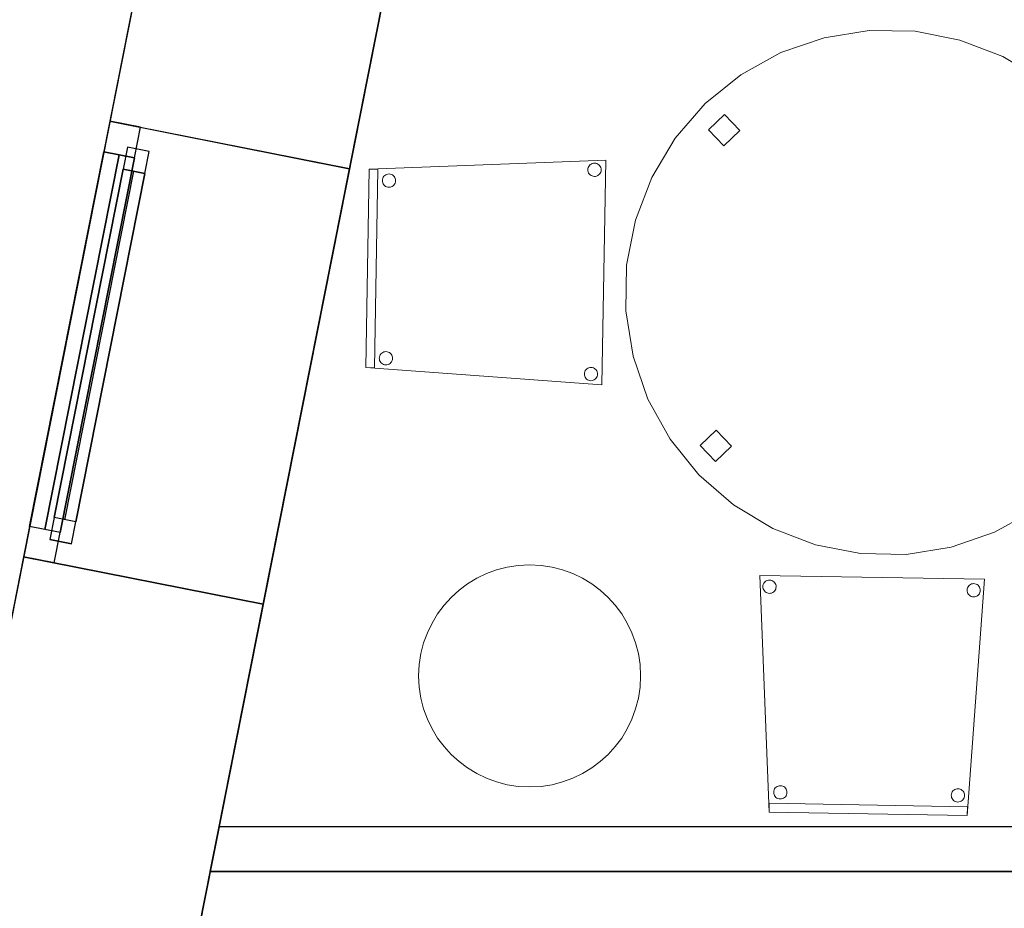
# Model space of a CAD drawing. Header units: metres. Extents: x 397.7 to 427.5, y 12.7 to 28.4.
# Tile 5 of 74: x 399.9 to 402.1, y 23.3 to 25.3. Entities that reach past the tile are written whole.
import ezdxf

# ---------------------------------------------------------------- set-up
doc = ezdxf.new("R2010")
doc.units = ezdxf.units.M
doc.layers.add('01_CARPINTERIA', color=5, linetype='Continuous', lineweight=25, true_color=0x0000ff)
doc.layers.add('01_SUELOS', color=7, linetype='Continuous', lineweight=25, true_color=0x007f00)
for name, color, linetype, lineweight in [('02_MOBILIARIO', 7, 'Continuous', 18), ('A-COLS-____-MCUT', 7, 'Continuous', 18), ('A-COLS-____-OTLN', 7, 'Continuous', 18), ('A-DETL-____-MBND', 7, 'Continuous', 18), ('A-GENM-____-OTLN', 7, 'Continuous', 18), ('A-WALL-____-MCUT', 7, 'Continuous', 25), ('A-WALL-____-OTLN', 7, 'Continuous', 25)]:
    doc.layers.add(name, color=color, linetype=linetype, lineweight=lineweight)

# ---------------------------------------------------------------- blocks, each defined once
blk = doc.blocks.new('Forma directa - LONDR55-XX_ZZ-ARQ-CAA-M3D-Londres55-152687-05_PCI_P2')
at = {"layer": '01_CARPINTERIA', "color": 161, "true_color": 0xaaaaff}
for p, q in [((0.1, 0.1), (0.05, 0.1)), ((0.05, 0.1), (0.05, 0.05)), ((0.1, 0.1), (0.05, 0.1)), ((0.05, 0.1), (0.05, 0.05)), ((0.1, 0.05), (0.1, 0.1)), ((0.1, 0.1), (0.1, 0.05)), ((0.1, 0.1), (0.9, 0.1)), ((0.9, 0.1), (0.1, 0.1)), ((0.1, 0.1), (0.1, 0.05)), ((0.1, 0.05), (0.1, 0.1)), ((0.95, 0.1), (0.9, 0.1)), ((0.9, 0.1), (0.9, 0.05)), ((0.95, 0.1), (0.9, 0.1)), ((0.9, 0.1), (0.9, 0.05)), ((0.9, 0.1), (0.9, 0.05)), ((0.9, 0.1), (0.9, 0.05)), ((0.95, 0.05), (0.95, 0.1)), ((0.95, 0.1), (0.95, 0.05)), ((0.07, 0.07), (0, 0.07)), ((0, 0.07), (0, 0)), ((0.07, 0.07), (0, 0.07)), ((0, 0.07), (0, 0)), ((0.07, 0.07), (0.93, 0.07)), ((0.93, 0.07), (0.07, 0.07)), ((0.07, 0.07), (0.07, 0)), ((0.07, 0), (0.07, 0.07)), ((0.07, 0), (0.07, 0.07)), ((0.07, 0.07), (0.07, 0)), ((0.9, 0.075), (0.1, 0.075)), ((0.9, 0.075), (0.1, 0.075)), ((0.93, 0.07), (0.93, 0)), ((0.93, 0.07), (0.93, 0)), ((1, 0.07), (0.93, 0.07)), ((0.93, 0.07), (0.93, 0)), ((1, 0.07), (0.93, 0.07)), ((0.93, 0.07), (0.93, 0)), ((1, 0), (1, 0.07)), ((1, 0.07), (1, 0)), ((0.05, 0.05), (0.1, 0.05)), ((0.05, 0.05), (0.1, 0.05)), ((0.1, 0.05), (0.9, 0.05)), ((0.9, 0.05), (0.1, 0.05)), ((0.9, 0.05), (0.95, 0.05)), ((0.9, 0.05), (0.95, 0.05)), ((0.93, 0.035), (0.07, 0.035)), ((0.07, 0.035), (0.93, 0.035)), ((0, 0), (0.07, 0)), ((0, 0), (0.07, 0)), ((0.07, 0), (0.93, 0)), ((0.93, 0), (0.07, 0)), ((0.93, 0), (1, 0)), ((0.93, 0), (1, 0))]:
    blk.add_line(p, q, dxfattribs=at)
blk = doc.blocks.new('Forma directa - Finestra P2-152688-05_PCI_P2')
at = {"xscale": 1.000000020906, "yscale": 1.000000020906, "zscale": 1.000000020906}
blk.add_blockref('Forma directa - LONDR55-XX_ZZ-ARQ-CAA-M3D-Londres55-152687-05_PCI_P2', (0, 0), dxfattribs=at)
blk = doc.blocks.new('Family - Cadira confident_P2-152789-05_PCI_P2')
at = {"layer": 'A-DETL-____-MBND', "color": 253, "true_color": 0xaaaaaa}
for p, q in [((0.0209, 0.0076), (0, 0.5407)), ((0, 0.5407), (0.5064, 0.532)), ((0.5064, 0.532), (0, 0.5407)), ((0, 0.5407), (0.0209, 0.0076)), ((0.0069, 0.5155), (0.0072, 0.518)), ((0.0072, 0.518), (0.0069, 0.5155)), ((0.0071, 0.5129), (0.0069, 0.5155)), ((0.0069, 0.5155), (0.0071, 0.5129)), ((0.0077, 0.5103), (0.0071, 0.5129)), ((0.0071, 0.5129), (0.0077, 0.5103)), ((0.0072, 0.518), (0.0079, 0.5206)), ((0.0079, 0.5206), (0.0072, 0.518)), ((0.0088, 0.508), (0.0077, 0.5103)), ((0.0077, 0.5103), (0.0088, 0.508)), ((0.0079, 0.5206), (0.009, 0.5229)), ((0.009, 0.5229), (0.0079, 0.5206)), ((0.009, 0.5229), (0.0106, 0.525)), ((0.0106, 0.525), (0.009, 0.5229)), ((0.0106, 0.525), (0.0125, 0.5268)), ((0.0125, 0.5268), (0.0106, 0.525)), ((0.0125, 0.5268), (0.0146, 0.5283)), ((0.0146, 0.5283), (0.0125, 0.5268)), ((0.0146, 0.5283), (0.017, 0.5293)), ((0.017, 0.5293), (0.0146, 0.5283)), ((0.017, 0.5293), (0.0195, 0.53)), ((0.0195, 0.53), (0.017, 0.5293)), ((0.0195, 0.53), (0.0221, 0.5301)), ((0.0221, 0.5301), (0.0195, 0.53)), ((0.0221, 0.5301), (0.0247, 0.5299)), ((0.0247, 0.5299), (0.0221, 0.5301)), ((0.0247, 0.5299), (0.0272, 0.5292)), ((0.0272, 0.5292), (0.0247, 0.5299)), ((0.0272, 0.5292), (0.0295, 0.528)), ((0.0295, 0.528), (0.0272, 0.5292)), ((0.0295, 0.528), (0.0317, 0.5265)), ((0.0317, 0.5265), (0.0295, 0.528)), ((0.0317, 0.5265), (0.0335, 0.5246)), ((0.0335, 0.5246), (0.0317, 0.5265)), ((0.0335, 0.5246), (0.0349, 0.5224)), ((0.0349, 0.5224), (0.0335, 0.5246)), ((0.0349, 0.5224), (0.036, 0.5201)), ((0.036, 0.5201), (0.0349, 0.5224)), ((0.0365, 0.5124), (0.0358, 0.5099)), ((0.0358, 0.5099), (0.0365, 0.5124)), ((0.036, 0.5201), (0.0366, 0.5175)), ((0.0366, 0.5175), (0.036, 0.5201)), ((0.0368, 0.5149), (0.0365, 0.5124)), ((0.0365, 0.5124), (0.0368, 0.5149)), ((0.0366, 0.5175), (0.0368, 0.5149)), ((0.0368, 0.5149), (0.0366, 0.5175)), ((0.4669, 0.5076), (0.4671, 0.5102)), ((0.4671, 0.5102), (0.4669, 0.5076)), ((0.4671, 0.5102), (0.4678, 0.5127)), ((0.4678, 0.5127), (0.4671, 0.5102)), ((0.5064, 0.532), (0.4673, 0)), ((0.4673, 0), (0.5064, 0.532)), ((0.4678, 0.5127), (0.469, 0.515)), ((0.469, 0.515), (0.4678, 0.5127)), ((0.469, 0.515), (0.4705, 0.5171)), ((0.4705, 0.5171), (0.469, 0.515)), ((0.4705, 0.5171), (0.4724, 0.5189)), ((0.4724, 0.5189), (0.4705, 0.5171)), ((0.4724, 0.5189), (0.4745, 0.5204)), ((0.4745, 0.5204), (0.4724, 0.5189)), ((0.4745, 0.5204), (0.4769, 0.5215)), ((0.4769, 0.5215), (0.4745, 0.5204)), ((0.4769, 0.5215), (0.4794, 0.5221)), ((0.4794, 0.5221), (0.4769, 0.5215)), ((0.4794, 0.5221), (0.482, 0.5223)), ((0.482, 0.5223), (0.4794, 0.5221)), ((0.482, 0.5223), (0.4846, 0.522)), ((0.4846, 0.522), (0.482, 0.5223)), ((0.4846, 0.522), (0.4871, 0.5213)), ((0.4871, 0.5213), (0.4846, 0.522)), ((0.4871, 0.5213), (0.4895, 0.5201)), ((0.4895, 0.5201), (0.4871, 0.5213)), ((0.4895, 0.5201), (0.4916, 0.5186)), ((0.4916, 0.5186), (0.4895, 0.5201)), ((0.4916, 0.5186), (0.4934, 0.5167)), ((0.4934, 0.5167), (0.4916, 0.5186)), ((0.4934, 0.5167), (0.4949, 0.5146)), ((0.4949, 0.5146), (0.4934, 0.5167)), ((0.4949, 0.5146), (0.4959, 0.5122)), ((0.4959, 0.5122), (0.4949, 0.5146)), ((0.4959, 0.5122), (0.4965, 0.5097)), ((0.4965, 0.5097), (0.4959, 0.5122)), ((0.0103, 0.5058), (0.0088, 0.508)), ((0.0088, 0.508), (0.0103, 0.5058)), ((0.0121, 0.5039), (0.0103, 0.5058)), ((0.0103, 0.5058), (0.0121, 0.5039)), ((0.0142, 0.5024), (0.0121, 0.5039)), ((0.0121, 0.5039), (0.0142, 0.5024)), ((0.0165, 0.5013), (0.0142, 0.5024)), ((0.0142, 0.5024), (0.0165, 0.5013)), ((0.019, 0.5005), (0.0165, 0.5013)), ((0.0165, 0.5013), (0.019, 0.5005)), ((0.0216, 0.5003), (0.019, 0.5005)), ((0.019, 0.5005), (0.0216, 0.5003)), ((0.0242, 0.5004), (0.0216, 0.5003)), ((0.0216, 0.5003), (0.0242, 0.5004)), ((0.0267, 0.5011), (0.0242, 0.5004)), ((0.0242, 0.5004), (0.0267, 0.5011)), ((0.0291, 0.5021), (0.0267, 0.5011)), ((0.0267, 0.5011), (0.0291, 0.5021)), ((0.0313, 0.5036), (0.0291, 0.5021)), ((0.0291, 0.5021), (0.0313, 0.5036)), ((0.0331, 0.5054), (0.0313, 0.5036)), ((0.0313, 0.5036), (0.0331, 0.5054)), ((0.0347, 0.5075), (0.0331, 0.5054)), ((0.0331, 0.5054), (0.0347, 0.5075)), ((0.0358, 0.5099), (0.0347, 0.5075)), ((0.0347, 0.5075), (0.0358, 0.5099)), ((0.467, 0.505), (0.4669, 0.5076)), ((0.4669, 0.5076), (0.467, 0.505)), ((0.4677, 0.5025), (0.467, 0.505)), ((0.467, 0.505), (0.4677, 0.5025)), ((0.4687, 0.5001), (0.4677, 0.5025)), ((0.4677, 0.5025), (0.4687, 0.5001)), ((0.4702, 0.4979), (0.4687, 0.5001)), ((0.4687, 0.5001), (0.4702, 0.4979)), ((0.472, 0.4961), (0.4702, 0.4979)), ((0.4702, 0.4979), (0.472, 0.4961)), ((0.4741, 0.4945), (0.472, 0.4961)), ((0.472, 0.4961), (0.4741, 0.4945)), ((0.4764, 0.4934), (0.4741, 0.4945)), ((0.4741, 0.4945), (0.4764, 0.4934)), ((0.4789, 0.4927), (0.4764, 0.4934)), ((0.4764, 0.4934), (0.4789, 0.4927)), ((0.4815, 0.4924), (0.4789, 0.4927)), ((0.4789, 0.4927), (0.4815, 0.4924)), ((0.4841, 0.4926), (0.4815, 0.4924)), ((0.4815, 0.4924), (0.4841, 0.4926)), ((0.4867, 0.4932), (0.4841, 0.4926)), ((0.4841, 0.4926), (0.4867, 0.4932)), ((0.489, 0.4943), (0.4867, 0.4932)), ((0.4867, 0.4932), (0.489, 0.4943)), ((0.4912, 0.4957), (0.489, 0.4943)), ((0.489, 0.4943), (0.4912, 0.4957)), ((0.4931, 0.4975), (0.4912, 0.4957)), ((0.4912, 0.4957), (0.4931, 0.4975)), ((0.4946, 0.4996), (0.4931, 0.4975)), ((0.4931, 0.4975), (0.4946, 0.4996)), ((0.4957, 0.502), (0.4946, 0.4996)), ((0.4946, 0.4996), (0.4957, 0.502)), ((0.4965, 0.5045), (0.4957, 0.502)), ((0.4957, 0.502), (0.4965, 0.5045)), ((0.4965, 0.5097), (0.4967, 0.5071)), ((0.4967, 0.5071), (0.4965, 0.5097)), ((0.4967, 0.5071), (0.4965, 0.5045)), ((0.4965, 0.5045), (0.4967, 0.5071)), ((0.0414, 0.0664), (0.044, 0.0671)), ((0.044, 0.0671), (0.0414, 0.0664)), ((0.044, 0.0671), (0.0466, 0.0672)), ((0.0466, 0.0672), (0.044, 0.0671)), ((0.0466, 0.0672), (0.0492, 0.067)), ((0.0492, 0.067), (0.0466, 0.0672)), ((0.0492, 0.067), (0.0517, 0.0663)), ((0.0517, 0.0663), (0.0492, 0.067)), ((0.0314, 0.0526), (0.0316, 0.0552)), ((0.0316, 0.0552), (0.0314, 0.0526)), ((0.0316, 0.05), (0.0314, 0.0526)), ((0.0314, 0.0526), (0.0316, 0.05)), ((0.0316, 0.0552), (0.0324, 0.0577)), ((0.0324, 0.0577), (0.0316, 0.0552)), ((0.0322, 0.0474), (0.0316, 0.05)), ((0.0316, 0.05), (0.0322, 0.0474)), ((0.0332, 0.0451), (0.0322, 0.0474)), ((0.0322, 0.0474), (0.0332, 0.0451)), ((0.0324, 0.0577), (0.0335, 0.06)), ((0.0335, 0.06), (0.0324, 0.0577)), ((0.0347, 0.0429), (0.0332, 0.0451)), ((0.0332, 0.0451), (0.0347, 0.0429)), ((0.0335, 0.06), (0.035, 0.0621)), ((0.035, 0.0621), (0.0335, 0.06)), ((0.035, 0.0621), (0.0369, 0.0639)), ((0.0369, 0.0639), (0.035, 0.0621)), ((0.0369, 0.0639), (0.0391, 0.0654)), ((0.0391, 0.0654), (0.0369, 0.0639)), ((0.0391, 0.0654), (0.0414, 0.0664)), ((0.0414, 0.0664), (0.0391, 0.0654)), ((0.0517, 0.0663), (0.054, 0.0651)), ((0.054, 0.0651), (0.0517, 0.0663)), ((0.054, 0.0651), (0.0561, 0.0636)), ((0.0561, 0.0636), (0.054, 0.0651)), ((0.0561, 0.0636), (0.0579, 0.0617)), ((0.0579, 0.0617), (0.0561, 0.0636)), ((0.0591, 0.0446), (0.0576, 0.0425)), ((0.0576, 0.0425), (0.0591, 0.0446)), ((0.0579, 0.0617), (0.0594, 0.0596)), ((0.0594, 0.0596), (0.0579, 0.0617)), ((0.0603, 0.047), (0.0591, 0.0446)), ((0.0591, 0.0446), (0.0603, 0.047)), ((0.0594, 0.0596), (0.0604, 0.0572)), ((0.0604, 0.0572), (0.0594, 0.0596)), ((0.061, 0.0495), (0.0603, 0.047)), ((0.0603, 0.047), (0.061, 0.0495)), ((0.0604, 0.0572), (0.0611, 0.0547)), ((0.0611, 0.0547), (0.0604, 0.0572)), ((0.0612, 0.0521), (0.061, 0.0495)), ((0.061, 0.0495), (0.0612, 0.0521)), ((0.0611, 0.0547), (0.0612, 0.0521)), ((0.0612, 0.0521), (0.0611, 0.0547)), ((0.4313, 0.0457), (0.4316, 0.0483)), ((0.4316, 0.0483), (0.4313, 0.0457)), ((0.4315, 0.0431), (0.4313, 0.0457)), ((0.4313, 0.0457), (0.4315, 0.0431)), ((0.4316, 0.0483), (0.4323, 0.0508)), ((0.4323, 0.0508), (0.4316, 0.0483)), ((0.4323, 0.0508), (0.4334, 0.0532)), ((0.4334, 0.0532), (0.4323, 0.0508)), ((0.4334, 0.0532), (0.435, 0.0553)), ((0.435, 0.0553), (0.4334, 0.0532)), ((0.435, 0.0553), (0.4368, 0.0571)), ((0.4368, 0.0571), (0.435, 0.0553)), ((0.4368, 0.0571), (0.439, 0.0585)), ((0.439, 0.0585), (0.4368, 0.0571)), ((0.439, 0.0585), (0.4414, 0.0596)), ((0.4414, 0.0596), (0.439, 0.0585)), ((0.4414, 0.0596), (0.4439, 0.0602)), ((0.4439, 0.0602), (0.4414, 0.0596)), ((0.4439, 0.0602), (0.4465, 0.0604)), ((0.4465, 0.0604), (0.4439, 0.0602)), ((0.4465, 0.0604), (0.4491, 0.0601)), ((0.4491, 0.0601), (0.4465, 0.0604)), ((0.4491, 0.0601), (0.4516, 0.0594)), ((0.4516, 0.0594), (0.4491, 0.0601)), ((0.4516, 0.0594), (0.4539, 0.0583)), ((0.4539, 0.0583), (0.4516, 0.0594)), ((0.4539, 0.0583), (0.456, 0.0567)), ((0.456, 0.0567), (0.4539, 0.0583)), ((0.456, 0.0567), (0.4579, 0.0549)), ((0.4579, 0.0549), (0.456, 0.0567)), ((0.4579, 0.0549), (0.4593, 0.0527)), ((0.4593, 0.0527), (0.4579, 0.0549)), ((0.4593, 0.0527), (0.4604, 0.0503)), ((0.4604, 0.0503), (0.4593, 0.0527)), ((0.4604, 0.0503), (0.461, 0.0478)), ((0.461, 0.0478), (0.4604, 0.0503)), ((0.4612, 0.0452), (0.4609, 0.0426)), ((0.4609, 0.0426), (0.4612, 0.0452)), ((0.461, 0.0478), (0.4612, 0.0452)), ((0.4612, 0.0452), (0.461, 0.0478)), ((0.0209, 0.0076), (0.0212, 0.0276)), ((0.0212, 0.0276), (0.0209, 0.0076)), ((0.0212, 0.0276), (0.4677, 0.02)), ((0.4677, 0.02), (0.0212, 0.0276)), ((0.0365, 0.041), (0.0347, 0.0429)), ((0.0347, 0.0429), (0.0365, 0.041)), ((0.0386, 0.0395), (0.0365, 0.041)), ((0.0365, 0.041), (0.0386, 0.0395)), ((0.041, 0.0384), (0.0386, 0.0395)), ((0.0386, 0.0395), (0.041, 0.0384)), ((0.0435, 0.0376), (0.041, 0.0384)), ((0.041, 0.0384), (0.0435, 0.0376)), ((0.0461, 0.0374), (0.0435, 0.0376)), ((0.0435, 0.0376), (0.0461, 0.0374)), ((0.0486, 0.0376), (0.0461, 0.0374)), ((0.0461, 0.0374), (0.0486, 0.0376)), ((0.0512, 0.0382), (0.0486, 0.0376)), ((0.0486, 0.0376), (0.0512, 0.0382)), ((0.0536, 0.0392), (0.0512, 0.0382)), ((0.0512, 0.0382), (0.0536, 0.0392)), ((0.0557, 0.0407), (0.0536, 0.0392)), ((0.0536, 0.0392), (0.0557, 0.0407)), ((0.0576, 0.0425), (0.0557, 0.0407)), ((0.0557, 0.0407), (0.0576, 0.0425)), ((0.4321, 0.0406), (0.4315, 0.0431)), ((0.4315, 0.0431), (0.4321, 0.0406)), ((0.4332, 0.0382), (0.4321, 0.0406)), ((0.4321, 0.0406), (0.4332, 0.0382)), ((0.4346, 0.0361), (0.4332, 0.0382)), ((0.4332, 0.0382), (0.4346, 0.0361)), ((0.4365, 0.0342), (0.4346, 0.0361)), ((0.4346, 0.0361), (0.4365, 0.0342)), ((0.4386, 0.0327), (0.4365, 0.0342)), ((0.4365, 0.0342), (0.4386, 0.0327)), ((0.4409, 0.0315), (0.4386, 0.0327)), ((0.4386, 0.0327), (0.4409, 0.0315)), ((0.4434, 0.0308), (0.4409, 0.0315)), ((0.4409, 0.0315), (0.4434, 0.0308)), ((0.446, 0.0305), (0.4434, 0.0308)), ((0.4434, 0.0308), (0.446, 0.0305)), ((0.4486, 0.0307), (0.446, 0.0305)), ((0.446, 0.0305), (0.4486, 0.0307)), ((0.4511, 0.0313), (0.4486, 0.0307)), ((0.4486, 0.0307), (0.4511, 0.0313)), ((0.4535, 0.0324), (0.4511, 0.0313)), ((0.4511, 0.0313), (0.4535, 0.0324)), ((0.4557, 0.0339), (0.4535, 0.0324)), ((0.4535, 0.0324), (0.4557, 0.0339)), ((0.4575, 0.0357), (0.4557, 0.0339)), ((0.4557, 0.0339), (0.4575, 0.0357)), ((0.4591, 0.0378), (0.4575, 0.0357)), ((0.4575, 0.0357), (0.4591, 0.0378)), ((0.4602, 0.0401), (0.4591, 0.0378)), ((0.4591, 0.0378), (0.4602, 0.0401)), ((0.4609, 0.0426), (0.4602, 0.0401)), ((0.4602, 0.0401), (0.4609, 0.0426)), ((0.4673, 0), (0.0209, 0.0076)), ((0.0209, 0.0076), (0.4673, 0)), ((0.4673, 0), (0.0209, 0.0076)), ((0.0209, 0.0076), (0.4673, 0)), ((0.4677, 0.02), (0.4673, 0)), ((0.4673, 0), (0.4677, 0.02))]:
    blk.add_line(p, q, dxfattribs=at)
blk = doc.blocks.new('Family - LONDR55-XX_ZZ-ARQ-CAA-M3D-Londres55-152793-05_PCI_P2')
at = {"layer": '01_SUELOS', "color": 9, "true_color": 0xaad4aa}
for p, q in [((2.9616, 14.9476), (0, 0)), ((0, 0), (2.9616, 14.9476))]:
    blk.add_line(p, q, dxfattribs=at)
blk = doc.blocks.new('Family - Cadira confident_P2-152882-05_PCI_P2')
at = {"layer": 'A-DETL-____-MBND', "color": 253, "true_color": 0xaaaaaa}
for p, q in [((0.0076, 0.4856), (0.5407, 0.5064)), ((0.5407, 0.5064), (0.0076, 0.4856)), ((0.5005, 0.4874), (0.5013, 0.4899)), ((0.5013, 0.4899), (0.5005, 0.4874)), ((0.5013, 0.4899), (0.5024, 0.4923)), ((0.5024, 0.4923), (0.5013, 0.4899)), ((0.5024, 0.4923), (0.5039, 0.4944)), ((0.5039, 0.4944), (0.5024, 0.4923)), ((0.5039, 0.4944), (0.5058, 0.4962)), ((0.5058, 0.4962), (0.5039, 0.4944)), ((0.5058, 0.4962), (0.508, 0.4976)), ((0.508, 0.4976), (0.5058, 0.4962)), ((0.508, 0.4976), (0.5103, 0.4987)), ((0.5103, 0.4987), (0.508, 0.4976)), ((0.5103, 0.4987), (0.5129, 0.4993)), ((0.5129, 0.4993), (0.5103, 0.4987)), ((0.5129, 0.4993), (0.5155, 0.4995)), ((0.5155, 0.4995), (0.5129, 0.4993)), ((0.5155, 0.4995), (0.518, 0.4992)), ((0.518, 0.4992), (0.5155, 0.4995)), ((0.518, 0.4992), (0.5206, 0.4985)), ((0.5206, 0.4985), (0.518, 0.4992)), ((0.5206, 0.4985), (0.5229, 0.4974)), ((0.5229, 0.4974), (0.5206, 0.4985)), ((0.5229, 0.4974), (0.525, 0.4959)), ((0.525, 0.4959), (0.5229, 0.4974)), ((0.525, 0.4959), (0.5268, 0.494)), ((0.5268, 0.494), (0.525, 0.4959)), ((0.5268, 0.494), (0.5283, 0.4918)), ((0.5283, 0.4918), (0.5268, 0.494)), ((0.5283, 0.4918), (0.5293, 0.4895)), ((0.5293, 0.4895), (0.5283, 0.4918)), ((0.5293, 0.4895), (0.53, 0.4869)), ((0.53, 0.4869), (0.5293, 0.4895)), ((0.5407, 0.5064), (0.532, 0)), ((0.532, 0), (0.5407, 0.5064)), ((0, 0.0391), (0.0076, 0.4856)), ((0.0076, 0.4856), (0, 0.0391)), ((0, 0.0391), (0.0076, 0.4856)), ((0.0076, 0.4856), (0, 0.0391)), ((0.0076, 0.4856), (0.0276, 0.4852)), ((0.0276, 0.4852), (0.0076, 0.4856)), ((0.0276, 0.4852), (0.02, 0.0388)), ((0.02, 0.0388), (0.0276, 0.4852)), ((0.0384, 0.4655), (0.0395, 0.4678)), ((0.0395, 0.4678), (0.0384, 0.4655)), ((0.0395, 0.4678), (0.041, 0.4699)), ((0.041, 0.4699), (0.0395, 0.4678)), ((0.041, 0.4699), (0.0429, 0.4717)), ((0.0429, 0.4717), (0.041, 0.4699)), ((0.0429, 0.4717), (0.0451, 0.4732)), ((0.0451, 0.4732), (0.0429, 0.4717)), ((0.0451, 0.4732), (0.0474, 0.4743)), ((0.0474, 0.4743), (0.0451, 0.4732)), ((0.0474, 0.4743), (0.05, 0.4749)), ((0.05, 0.4749), (0.0474, 0.4743)), ((0.05, 0.4749), (0.0526, 0.4751)), ((0.0526, 0.4751), (0.05, 0.4749)), ((0.0526, 0.4751), (0.0552, 0.4748)), ((0.0552, 0.4748), (0.0526, 0.4751)), ((0.0552, 0.4748), (0.0577, 0.4741)), ((0.0577, 0.4741), (0.0552, 0.4748)), ((0.0577, 0.4741), (0.06, 0.4729)), ((0.06, 0.4729), (0.0577, 0.4741)), ((0.06, 0.4729), (0.0621, 0.4714)), ((0.0621, 0.4714), (0.06, 0.4729)), ((0.0621, 0.4714), (0.0639, 0.4695)), ((0.0639, 0.4695), (0.0621, 0.4714)), ((0.0639, 0.4695), (0.0654, 0.4674)), ((0.0654, 0.4674), (0.0639, 0.4695)), ((0.0654, 0.4674), (0.0664, 0.465)), ((0.0664, 0.465), (0.0654, 0.4674)), ((0.5003, 0.4848), (0.5005, 0.4874)), ((0.5005, 0.4874), (0.5003, 0.4848)), ((0.5004, 0.4822), (0.5003, 0.4848)), ((0.5003, 0.4848), (0.5004, 0.4822)), ((0.5011, 0.4797), (0.5004, 0.4822)), ((0.5004, 0.4822), (0.5011, 0.4797)), ((0.5021, 0.4773), (0.5011, 0.4797)), ((0.5011, 0.4797), (0.5021, 0.4773)), ((0.5036, 0.4752), (0.5021, 0.4773)), ((0.5021, 0.4773), (0.5036, 0.4752)), ((0.5054, 0.4733), (0.5036, 0.4752)), ((0.5036, 0.4752), (0.5054, 0.4733)), ((0.5075, 0.4718), (0.5054, 0.4733)), ((0.5054, 0.4733), (0.5075, 0.4718)), ((0.5099, 0.4706), (0.5075, 0.4718)), ((0.5075, 0.4718), (0.5099, 0.4706)), ((0.5124, 0.4699), (0.5099, 0.4706)), ((0.5099, 0.4706), (0.5124, 0.4699)), ((0.5149, 0.4696), (0.5124, 0.4699)), ((0.5124, 0.4699), (0.5149, 0.4696)), ((0.5175, 0.4698), (0.5149, 0.4696)), ((0.5149, 0.4696), (0.5175, 0.4698)), ((0.5201, 0.4705), (0.5175, 0.4698)), ((0.5175, 0.4698), (0.5201, 0.4705)), ((0.5224, 0.4715), (0.5201, 0.4705)), ((0.5201, 0.4705), (0.5224, 0.4715)), ((0.5246, 0.473), (0.5224, 0.4715)), ((0.5224, 0.4715), (0.5246, 0.473)), ((0.5265, 0.4748), (0.5246, 0.473)), ((0.5246, 0.473), (0.5265, 0.4748)), ((0.528, 0.4769), (0.5265, 0.4748)), ((0.5265, 0.4748), (0.528, 0.4769)), ((0.5292, 0.4792), (0.528, 0.4769)), ((0.528, 0.4769), (0.5292, 0.4792)), ((0.5299, 0.4817), (0.5292, 0.4792)), ((0.5292, 0.4792), (0.5299, 0.4817)), ((0.5301, 0.4843), (0.5299, 0.4817)), ((0.5299, 0.4817), (0.5301, 0.4843)), ((0.53, 0.4869), (0.5301, 0.4843)), ((0.5301, 0.4843), (0.53, 0.4869)), ((0.0374, 0.4604), (0.0376, 0.463)), ((0.0376, 0.463), (0.0374, 0.4604)), ((0.0376, 0.4578), (0.0374, 0.4604)), ((0.0374, 0.4604), (0.0376, 0.4578)), ((0.0376, 0.463), (0.0384, 0.4655)), ((0.0384, 0.4655), (0.0376, 0.463)), ((0.0382, 0.4553), (0.0376, 0.4578)), ((0.0376, 0.4578), (0.0382, 0.4553)), ((0.0392, 0.4529), (0.0382, 0.4553)), ((0.0382, 0.4553), (0.0392, 0.4529)), ((0.0407, 0.4507), (0.0392, 0.4529)), ((0.0392, 0.4529), (0.0407, 0.4507)), ((0.0425, 0.4489), (0.0407, 0.4507)), ((0.0407, 0.4507), (0.0425, 0.4489)), ((0.0446, 0.4473), (0.0425, 0.4489)), ((0.0425, 0.4489), (0.0446, 0.4473)), ((0.047, 0.4462), (0.0446, 0.4473)), ((0.0446, 0.4473), (0.047, 0.4462)), ((0.0495, 0.4455), (0.047, 0.4462)), ((0.047, 0.4462), (0.0495, 0.4455)), ((0.0521, 0.4452), (0.0495, 0.4455)), ((0.0495, 0.4455), (0.0521, 0.4452)), ((0.0547, 0.4454), (0.0521, 0.4452)), ((0.0521, 0.4452), (0.0547, 0.4454)), ((0.0572, 0.446), (0.0547, 0.4454)), ((0.0547, 0.4454), (0.0572, 0.446)), ((0.0596, 0.4471), (0.0572, 0.446)), ((0.0572, 0.446), (0.0596, 0.4471)), ((0.0617, 0.4485), (0.0596, 0.4471)), ((0.0596, 0.4471), (0.0617, 0.4485)), ((0.0636, 0.4503), (0.0617, 0.4485)), ((0.0617, 0.4485), (0.0636, 0.4503)), ((0.0651, 0.4524), (0.0636, 0.4503)), ((0.0636, 0.4503), (0.0651, 0.4524)), ((0.0663, 0.4548), (0.0651, 0.4524)), ((0.0651, 0.4524), (0.0663, 0.4548)), ((0.067, 0.4573), (0.0663, 0.4548)), ((0.0663, 0.4548), (0.067, 0.4573)), ((0.0664, 0.465), (0.0671, 0.4625)), ((0.0671, 0.4625), (0.0664, 0.465)), ((0.0672, 0.4599), (0.067, 0.4573)), ((0.067, 0.4573), (0.0672, 0.4599)), ((0.0671, 0.4625), (0.0672, 0.4599)), ((0.0672, 0.4599), (0.0671, 0.4625)), ((0.0315, 0.0655), (0.0327, 0.0679)), ((0.0327, 0.0679), (0.0315, 0.0655)), ((0.0327, 0.0679), (0.0342, 0.07)), ((0.0342, 0.07), (0.0327, 0.0679)), ((0.0342, 0.07), (0.0361, 0.0718)), ((0.0361, 0.0718), (0.0342, 0.07)), ((0.0361, 0.0718), (0.0382, 0.0733)), ((0.0382, 0.0733), (0.0361, 0.0718)), ((0.0382, 0.0733), (0.0406, 0.0743)), ((0.0406, 0.0743), (0.0382, 0.0733)), ((0.0406, 0.0743), (0.0431, 0.0749)), ((0.0431, 0.0749), (0.0406, 0.0743)), ((0.0431, 0.0749), (0.0457, 0.0751)), ((0.0457, 0.0751), (0.0431, 0.0749)), ((0.0457, 0.0751), (0.0483, 0.0749)), ((0.0483, 0.0749), (0.0457, 0.0751)), ((0.0483, 0.0749), (0.0508, 0.0741)), ((0.0508, 0.0741), (0.0483, 0.0749)), ((0.0508, 0.0741), (0.0532, 0.073)), ((0.0532, 0.073), (0.0508, 0.0741)), ((0.0532, 0.073), (0.0553, 0.0715)), ((0.0553, 0.0715), (0.0532, 0.073)), ((0.0553, 0.0715), (0.0571, 0.0696)), ((0.0571, 0.0696), (0.0553, 0.0715)), ((0.0571, 0.0696), (0.0585, 0.0674)), ((0.0585, 0.0674), (0.0571, 0.0696)), ((0.0585, 0.0674), (0.0596, 0.0651)), ((0.0596, 0.0651), (0.0585, 0.0674)), ((0.0305, 0.0604), (0.0308, 0.063)), ((0.0308, 0.063), (0.0305, 0.0604)), ((0.0307, 0.0578), (0.0305, 0.0604)), ((0.0305, 0.0604), (0.0307, 0.0578)), ((0.0313, 0.0553), (0.0307, 0.0578)), ((0.0307, 0.0578), (0.0313, 0.0553)), ((0.0308, 0.063), (0.0315, 0.0655)), ((0.0315, 0.0655), (0.0308, 0.063)), ((0.0324, 0.0529), (0.0313, 0.0553)), ((0.0313, 0.0553), (0.0324, 0.0529)), ((0.0339, 0.0508), (0.0324, 0.0529)), ((0.0324, 0.0529), (0.0339, 0.0508)), ((0.0357, 0.0489), (0.0339, 0.0508)), ((0.0339, 0.0508), (0.0357, 0.0489)), ((0.0378, 0.0474), (0.0357, 0.0489)), ((0.0357, 0.0489), (0.0378, 0.0474)), ((0.0401, 0.0462), (0.0378, 0.0474)), ((0.0378, 0.0474), (0.0401, 0.0462)), ((0.0426, 0.0455), (0.0401, 0.0462)), ((0.0401, 0.0462), (0.0426, 0.0455)), ((0.0452, 0.0453), (0.0426, 0.0455)), ((0.0426, 0.0455), (0.0452, 0.0453)), ((0.0478, 0.0454), (0.0452, 0.0453)), ((0.0452, 0.0453), (0.0478, 0.0454)), ((0.0503, 0.0461), (0.0478, 0.0454)), ((0.0478, 0.0454), (0.0503, 0.0461)), ((0.0527, 0.0471), (0.0503, 0.0461)), ((0.0503, 0.0461), (0.0527, 0.0471)), ((0.0549, 0.0486), (0.0527, 0.0471)), ((0.0527, 0.0471), (0.0549, 0.0486)), ((0.0567, 0.0504), (0.0549, 0.0486)), ((0.0549, 0.0486), (0.0567, 0.0504)), ((0.0583, 0.0525), (0.0567, 0.0504)), ((0.0567, 0.0504), (0.0583, 0.0525)), ((0.0594, 0.0548), (0.0583, 0.0525)), ((0.0583, 0.0525), (0.0594, 0.0548)), ((0.0601, 0.0573), (0.0594, 0.0548)), ((0.0594, 0.0548), (0.0601, 0.0573)), ((0.0596, 0.0651), (0.0602, 0.0625)), ((0.0602, 0.0625), (0.0596, 0.0651)), ((0.0604, 0.0599), (0.0601, 0.0573)), ((0.0601, 0.0573), (0.0604, 0.0599)), ((0.0602, 0.0625), (0.0604, 0.0599)), ((0.0604, 0.0599), (0.0602, 0.0625)), ((0.02, 0.0388), (0, 0.0391)), ((0, 0.0391), (0.02, 0.0388)), ((0.532, 0), (0, 0.0391)), ((0, 0.0391), (0.532, 0)), ((0.4924, 0.0249), (0.4927, 0.0275)), ((0.4927, 0.0275), (0.4924, 0.0249)), ((0.4926, 0.0223), (0.4924, 0.0249)), ((0.4924, 0.0249), (0.4926, 0.0223)), ((0.4932, 0.0198), (0.4926, 0.0223)), ((0.4926, 0.0223), (0.4932, 0.0198)), ((0.4927, 0.0275), (0.4934, 0.03)), ((0.4934, 0.03), (0.4927, 0.0275)), ((0.4934, 0.03), (0.4945, 0.0323)), ((0.4945, 0.0323), (0.4934, 0.03)), ((0.4945, 0.0323), (0.4961, 0.0344)), ((0.4961, 0.0344), (0.4945, 0.0323)), ((0.4961, 0.0344), (0.4979, 0.0363)), ((0.4979, 0.0363), (0.4961, 0.0344)), ((0.4979, 0.0363), (0.5001, 0.0377)), ((0.5001, 0.0377), (0.4979, 0.0363)), ((0.5001, 0.0377), (0.5025, 0.0388)), ((0.5025, 0.0388), (0.5001, 0.0377)), ((0.5025, 0.0388), (0.505, 0.0394)), ((0.505, 0.0394), (0.5025, 0.0388)), ((0.505, 0.0394), (0.5076, 0.0396)), ((0.5076, 0.0396), (0.505, 0.0394)), ((0.5076, 0.0396), (0.5102, 0.0393)), ((0.5102, 0.0393), (0.5076, 0.0396)), ((0.5102, 0.0393), (0.5127, 0.0386)), ((0.5127, 0.0386), (0.5102, 0.0393)), ((0.5127, 0.0386), (0.515, 0.0375)), ((0.515, 0.0375), (0.5127, 0.0386)), ((0.515, 0.0375), (0.5171, 0.0359)), ((0.5171, 0.0359), (0.515, 0.0375)), ((0.5171, 0.0359), (0.5189, 0.0341)), ((0.5189, 0.0341), (0.5171, 0.0359)), ((0.5189, 0.0341), (0.5204, 0.0319)), ((0.5204, 0.0319), (0.5189, 0.0341)), ((0.5204, 0.0319), (0.5215, 0.0295)), ((0.5215, 0.0295), (0.5204, 0.0319)), ((0.5215, 0.0295), (0.5221, 0.027)), ((0.5221, 0.027), (0.5215, 0.0295)), ((0.5223, 0.0244), (0.522, 0.0218)), ((0.522, 0.0218), (0.5223, 0.0244)), ((0.5221, 0.027), (0.5223, 0.0244)), ((0.5223, 0.0244), (0.5221, 0.027)), ((0.4943, 0.0174), (0.4932, 0.0198)), ((0.4932, 0.0198), (0.4943, 0.0174)), ((0.4957, 0.0152), (0.4943, 0.0174)), ((0.4943, 0.0174), (0.4957, 0.0152)), ((0.4975, 0.0134), (0.4957, 0.0152)), ((0.4957, 0.0152), (0.4975, 0.0134)), ((0.4996, 0.0118), (0.4975, 0.0134)), ((0.4975, 0.0134), (0.4996, 0.0118)), ((0.502, 0.0107), (0.4996, 0.0118)), ((0.4996, 0.0118), (0.502, 0.0107)), ((0.5045, 0.01), (0.502, 0.0107)), ((0.502, 0.0107), (0.5045, 0.01)), ((0.5071, 0.0097), (0.5045, 0.01)), ((0.5045, 0.01), (0.5071, 0.0097)), ((0.5097, 0.0099), (0.5071, 0.0097)), ((0.5071, 0.0097), (0.5097, 0.0099)), ((0.5122, 0.0105), (0.5097, 0.0099)), ((0.5097, 0.0099), (0.5122, 0.0105)), ((0.5146, 0.0116), (0.5122, 0.0105)), ((0.5122, 0.0105), (0.5146, 0.0116)), ((0.5167, 0.013), (0.5146, 0.0116)), ((0.5146, 0.0116), (0.5167, 0.013)), ((0.5186, 0.0149), (0.5167, 0.013)), ((0.5167, 0.013), (0.5186, 0.0149)), ((0.5201, 0.017), (0.5186, 0.0149)), ((0.5186, 0.0149), (0.5201, 0.017)), ((0.5213, 0.0193), (0.5201, 0.017)), ((0.5201, 0.017), (0.5213, 0.0193)), ((0.522, 0.0218), (0.5213, 0.0193)), ((0.5213, 0.0193), (0.522, 0.0218))]:
    blk.add_line(p, q, dxfattribs=at)
blk = doc.blocks.new('Family - LONDR55-XX_ZZ-ARQ-CAA-M3D-Londres55-152886-05_PCI_P2')
at = {"layer": 'A-DETL-____-MBND', "color": 253, "true_color": 0xaaaaaa}
for p, q in [((0.4885, 1.1734), (0.5912, 1.1824)), ((0.5912, 1.1824), (0.4885, 1.1734)), ((0.5912, 1.1824), (0.6939, 1.1734)), ((0.6939, 1.1734), (0.5912, 1.1824)), ((0.389, 1.1468), (0.4885, 1.1734)), ((0.4885, 1.1734), (0.389, 1.1468)), ((0.6939, 1.1734), (0.7934, 1.1468)), ((0.7934, 1.1468), (0.6939, 1.1734)), ((0.2956, 1.1032), (0.389, 1.1468)), ((0.389, 1.1468), (0.2956, 1.1032)), ((0.5771, 1.0844), (0.5771, 1.1344)), ((0.5771, 1.1344), (0.6271, 1.1344)), ((0.5771, 1.1344), (0.5771, 1.0844)), ((0.6271, 1.1344), (0.5771, 1.1344)), ((0.6271, 1.1344), (0.6271, 1.0844)), ((0.6271, 1.0844), (0.6271, 1.1344)), ((0.7934, 1.1468), (0.8868, 1.1032)), ((0.8868, 1.1032), (0.7934, 1.1468)), ((0.2112, 1.0441), (0.2956, 1.1032)), ((0.2956, 1.1032), (0.2112, 1.0441)), ((0.8868, 1.1032), (0.9712, 1.0441)), ((0.9712, 1.0441), (0.8868, 1.1032)), ((0.6271, 1.0844), (0.5771, 1.0844)), ((0.5771, 1.0844), (0.6271, 1.0844)), ((0.1383, 0.9712), (0.2112, 1.0441)), ((0.2112, 1.0441), (0.1383, 0.9712)), ((0.9712, 1.0441), (1.0441, 0.9712)), ((1.0441, 0.9712), (0.9712, 1.0441)), ((0.0792, 0.8868), (0.1383, 0.9712)), ((0.1383, 0.9712), (0.0792, 0.8868)), ((1.0441, 0.9712), (1.1032, 0.8868)), ((1.1032, 0.8868), (1.0441, 0.9712)), ((0.0357, 0.7934), (0.0792, 0.8868)), ((0.0792, 0.8868), (0.0357, 0.7934)), ((1.1032, 0.8868), (1.1468, 0.7934)), ((1.1468, 0.7934), (1.1032, 0.8868)), ((0.009, 0.6939), (0.0357, 0.7934)), ((0.0357, 0.7934), (0.009, 0.6939)), ((1.1468, 0.7934), (1.1734, 0.6939)), ((1.1734, 0.6939), (1.1468, 0.7934)), ((0, 0.5912), (0.009, 0.6939)), ((0.009, 0.6939), (0, 0.5912)), ((1.1734, 0.6939), (1.1824, 0.5912)), ((1.1824, 0.5912), (1.1734, 0.6939)), ((0.0475, 0.5662), (0.0475, 0.6162)), ((0.0475, 0.6162), (0.0975, 0.6162)), ((0.0475, 0.6162), (0.0475, 0.5662)), ((0.0975, 0.6162), (0.0475, 0.6162)), ((0.0975, 0.6162), (0.0975, 0.5662)), ((0.0975, 0.5662), (0.0975, 0.6162)), ((0.009, 0.4885), (0, 0.5912)), ((0, 0.5912), (0.009, 0.4885)), ((1.0845, 0.5456), (1.0845, 0.5956)), ((1.0845, 0.5956), (1.1345, 0.5956)), ((1.0845, 0.5956), (1.0845, 0.5456)), ((1.1345, 0.5956), (1.0845, 0.5956)), ((1.1345, 0.5956), (1.1345, 0.5456)), ((1.1345, 0.5456), (1.1345, 0.5956)), ((1.1824, 0.5912), (1.1734, 0.4885)), ((1.1734, 0.4885), (1.1824, 0.5912)), ((0.0975, 0.5662), (0.0475, 0.5662)), ((0.0475, 0.5662), (0.0975, 0.5662)), ((1.1345, 0.5456), (1.0845, 0.5456)), ((1.0845, 0.5456), (1.1345, 0.5456)), ((0.0357, 0.389), (0.009, 0.4885)), ((0.009, 0.4885), (0.0357, 0.389)), ((1.1734, 0.4885), (1.1468, 0.389)), ((1.1468, 0.389), (1.1734, 0.4885)), ((0.0792, 0.2956), (0.0357, 0.389)), ((0.0357, 0.389), (0.0792, 0.2956)), ((1.1468, 0.389), (1.1032, 0.2956)), ((1.1032, 0.2956), (1.1468, 0.389)), ((0.1383, 0.2112), (0.0792, 0.2956)), ((0.0792, 0.2956), (0.1383, 0.2112)), ((1.1032, 0.2956), (1.0441, 0.2112)), ((1.0441, 0.2112), (1.1032, 0.2956)), ((0.2112, 0.1383), (0.1383, 0.2112)), ((0.1383, 0.2112), (0.2112, 0.1383)), ((1.0441, 0.2112), (0.9712, 0.1383)), ((0.9712, 0.1383), (1.0441, 0.2112)), ((0.2956, 0.0792), (0.2112, 0.1383)), ((0.2112, 0.1383), (0.2956, 0.0792)), ((0.9712, 0.1383), (0.8868, 0.0792)), ((0.8868, 0.0792), (0.9712, 0.1383)), ((0.5771, 0.0476), (0.5771, 0.0976)), ((0.5771, 0.0976), (0.6271, 0.0976)), ((0.5771, 0.0976), (0.5771, 0.0476)), ((0.6271, 0.0976), (0.5771, 0.0976)), ((0.6271, 0.0976), (0.6271, 0.0476)), ((0.6271, 0.0476), (0.6271, 0.0976)), ((0.389, 0.0357), (0.2956, 0.0792)), ((0.2956, 0.0792), (0.389, 0.0357)), ((0.8868, 0.0792), (0.7934, 0.0357)), ((0.7934, 0.0357), (0.8868, 0.0792)), ((0.6271, 0.0476), (0.5771, 0.0476)), ((0.5771, 0.0476), (0.6271, 0.0476)), ((0.4885, 0.009), (0.389, 0.0357)), ((0.389, 0.0357), (0.4885, 0.009)), ((0.7934, 0.0357), (0.6939, 0.009)), ((0.6939, 0.009), (0.7934, 0.0357)), ((0.5912, 0), (0.4885, 0.009)), ((0.4885, 0.009), (0.5912, 0)), ((0.6939, 0.009), (0.5912, 0)), ((0.5912, 0), (0.6939, 0.009))]:
    blk.add_line(p, q, dxfattribs=at)
blk = doc.blocks.new('Family - Taula redona 1_2m-152887-05_PCI_P2')
blk.add_blockref('Family - LONDR55-XX_ZZ-ARQ-CAA-M3D-Londres55-152886-05_PCI_P2', (0, 0))
blk = doc.blocks.new('Family - Mampara P2-152911-05_PCI_P2')
at = {"layer": 'A-WALL-____-MCUT', "color": 253, "true_color": 0xaaaaaa}
for p, q in [((0.0198, 0.1), (0, 0)), ((3.0093, 0.1), (0.0198, 0.1)), ((3.0093, 0), (3.0093, 0.1)), ((3.9493, 0.1), (3.9493, 0)), ((3.9993, 0.1), (3.9493, 0.1)), ((3.9993, 0), (3.9993, 0.1)), ((0, 0), (3.0093, 0)), ((3.9493, 0), (3.9993, 0))]:
    blk.add_line(p, q, dxfattribs=at)
at = {"layer": 'A-WALL-____-OTLN', "color": 253, "true_color": 0xaaaaaa}
for p, q in [((0, 0), (0.0198, 0.1)), ((3.0093, 0.1), (0.0198, 0.1)), ((3.0093, 0), (3.0093, 0.1)), ((3.9493, 0.1), (3.9493, 0)), ((3.9993, 0.1), (3.9493, 0.1)), ((3.9993, 0), (3.9993, 0.1)), ((3.0093, 0), (0, 0)), ((3.9493, 0), (3.9993, 0))]:
    blk.add_line(p, q, dxfattribs=at)
at = {"layer": 'A-WALL-____-OTLN', "color": 253, "lineweight": 18, "true_color": 0xaaaaaa}
blk.add_line((0, 0), (3.9993, 0), dxfattribs=at)
blk = doc.blocks.new('Family - Pilar P2-153242-05_PCI_P2')
at = {"layer": 'A-COLS-____-MCUT', "color": 253, "true_color": 0xaaaaaa}
for start, end in [(360, 180), (180, 360)]:
    blk.add_arc((0.25, 0.25), 0.25, start, end, dxfattribs=at)
at = {"layer": 'A-COLS-____-OTLN', "color": 253, "true_color": 0xaaaaaa}
for start, end in [(360, 180), (180, 360)]:
    blk.add_arc((0.25, 0.25), 0.25, start, end, dxfattribs=at)
blk = doc.blocks.new('Family - Façana nord-oest P2-153299-05_PCI_P2')
at = {"layer": 'A-WALL-____-MCUT', "color": 253, "true_color": 0xaaaaaa}
for p, q in [((3.1803, 0.55), (2.6187, 0.55)), ((3.1803, 0), (3.1803, 0.55)), ((5.7821, 0.55), (4.1803, 0.55)), ((4.1803, 0.55), (4.1803, 0)), ((2.6187, 0), (3.1803, 0)), ((4.1803, 0), (5.7821, 0))]:
    blk.add_line(p, q, dxfattribs=at)
at = {"layer": 'A-WALL-____-OTLN', "color": 253, "true_color": 0xaaaaaa}
for p, q in [((15.5778, 0.55), (-0.109, 0.55)), ((3.1803, 0), (3.1803, 0.55)), ((4.1803, 0.55), (3.1803, 0.55)), ((4.1803, 0), (4.1803, 0.55)), ((0, 0), (15.6868, 0)), ((3.1803, 0), (4.1803, 0))]:
    blk.add_line(p, q, dxfattribs=at)
at = {"layer": 'A-WALL-____-OTLN', "color": 253, "lineweight": 18, "true_color": 0xaaaaaa}
blk.add_line((0, 0), (15.6868, 0), dxfattribs=at)
blk = doc.blocks.new('Family - Vano finestra P2-153311-05_PCI_P2')
at = {"layer": 'A-GENM-____-OTLN', "color": 253, "true_color": 0xaaaaaa}
for p, q in [((400.1116, 25.1086), (399.9173, 24.1276)), ((399.9173, 24.1276), (400.1116, 25.1086)), ((400.6511, 25.0017), (400.1116, 25.1086)), ((400.6511, 25.0017), (400.1116, 25.1086)), ((400.4568, 24.0207), (400.6511, 25.0017)), ((400.6511, 25.0017), (400.4568, 24.0207)), ((399.9173, 24.1276), (400.4568, 24.0207)), ((400.4568, 24.0207), (399.9173, 24.1276))]:
    blk.add_line(p, q, dxfattribs=at)
blk = doc.blocks.new('LONDR55-XX_ZZ-ARQ-CAA-M3D-Londres55_ifc-1-05_PCI_P2')
at = {"layer": '01_CARPINTERIA', "color": 253, "lineweight": 18, "true_color": 0xaaaaaa, "rotation": 258.7931018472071}
blk.add_blockref('Forma directa - Finestra P2-152688-05_PCI_P2', (400.1116, 25.1086), dxfattribs=at)
at = {"layer": '01_SUELOS', "color": 253, "lineweight": 18, "true_color": 0xaaaaaa}
blk.add_blockref('Family - LONDR55-XX_ZZ-ARQ-CAA-M3D-Londres55-152793-05_PCI_P2', (398.2971, 13.1206), dxfattribs=at)
at = {"layer": '02_MOBILIARIO', "color": 253, "lineweight": 18, "true_color": 0xaaaaaa}
for name, p in [('Family - Cadira confident_P2-152882-05_PCI_P2', (400.6878, 24.5146)), ('Family - Cadira confident_P2-152789-05_PCI_P2', (401.5753, 23.5451))]:
    blk.add_blockref(name, p, dxfattribs=at)
at = {"layer": 'A-COLS-____-OTLN', "color": 253, "lineweight": 18, "true_color": 0xaaaaaa}
blk.add_blockref('Family - Pilar P2-153242-05_PCI_P2', (400.807, 23.6095), dxfattribs=at)
at = {"layer": 'A-GENM-____-OTLN', "color": 253, "lineweight": 18, "true_color": 0xaaaaaa, "rotation": 224.0202716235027}
blk.add_blockref('Family - Taula redona 1_2m-152887-05_PCI_P2', (401.8777, 25.559), dxfattribs=at)
at = {"layer": 'A-GENM-____-OTLN', "color": 253, "lineweight": 18, "true_color": 0xaaaaaa}
blk.add_blockref('Family - Vano finestra P2-153311-05_PCI_P2', (0, 0), dxfattribs=at)
at = {"layer": 'A-WALL-____-OTLN', "color": 253, "lineweight": 18, "true_color": 0xaaaaaa, "rotation": 258.7931018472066}
blk.add_blockref('Family - Façana nord-oest P2-153299-05_PCI_P2', (400.7297, 28.2282), dxfattribs=at)
at = {"layer": 'A-WALL-____-OTLN', "color": 253, "lineweight": 18, "true_color": 0xaaaaaa}
blk.add_blockref('Family - Mampara P2-152911-05_PCI_P2', (400.3377, 23.4195), dxfattribs=at)

msp = doc.modelspace()

# ---------------------------------------------------------------- block references
at = {"lineweight": 5}
msp.add_blockref('LONDR55-XX_ZZ-ARQ-CAA-M3D-Londres55_ifc-1-05_PCI_P2', (0, 0), dxfattribs=at)

doc.saveas('drawing.dxf')
